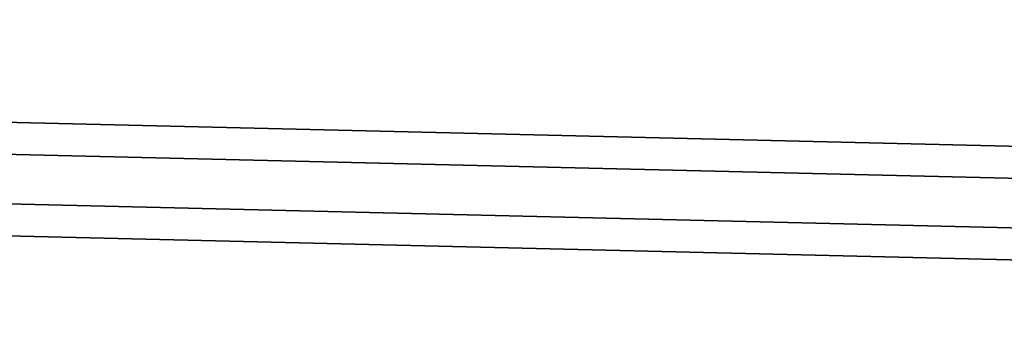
# Model space of a CAD drawing. Header units: metres. Extents: x -5569892 to 1712241, y -5568463 to 2085.
# Tile 57 of 70: x -95 to 15, y 233 to 267. Entities that reach past the tile are written whole.
import ezdxf

# ---------------------------------------------------------------- set-up
doc = ezdxf.new("R2010")
doc.units = ezdxf.units.M
doc.header["$LTSCALE"] = 0.5
doc.layers.add('99.04_Gleisplanung VP 02_23-EB-1236L-A-FAHRKANTE', color=150, linetype='Continuous', lineweight=35, true_color=0x007fff)
doc.layers.add('99.04_Gleisplanung VP 02_23-EB-1236R-A-FAHRKANTE', color=150, linetype='Continuous', lineweight=35, true_color=0x007fff)
doc.layers.add('Keine', color=7, linetype='Continuous', lineweight=9)

# ---------------------------------------------------------------- blocks, each defined once
blk = doc.blocks.new('_23-07-06_Massenplan_TB_Weiterführende Schule-3 (3D)')
at = {"layer": '99.04_Gleisplanung VP 02_23-EB-1236L-A-FAHRKANTE', "flags": 128}
for points in [[(-195.677, 14.713, -0.005965), (-243.369, 15.285), (-544.421, 22.489)], [(-195.677, 13.278, -0.005965), (-243.404, 13.85), (-243.404, 13.85), (-243.404, 13.85), (-544.456, 21.055, -0.000153)]]:
    blk.add_lwpolyline(points, format="xyb", dxfattribs=at)
at = {"layer": '99.04_Gleisplanung VP 02_23-EB-1236R-A-FAHRKANTE', "flags": 128}
for points in [[(-195.633, 18.362, -0.005965), (-243.325, 18.934), (-544.406, 26.139)], [(-195.633, 16.927, -0.005965), (-243.36, 17.5), (-544.44, 24.705)]]:
    blk.add_lwpolyline(points, format="xyb", dxfattribs=at)

msp = doc.modelspace()

# ---------------------------------------------------------------- block references
at = {"layer": 'Keine', "color": 1, "xscale": 2.5, "yscale": 2.5, "zscale": 2.5}
msp.add_blockref('_23-07-06_Massenplan_TB_Weiterführende Schule-3 (3D)', (784.99, 201.51), dxfattribs=at)

doc.saveas('drawing.dxf')
